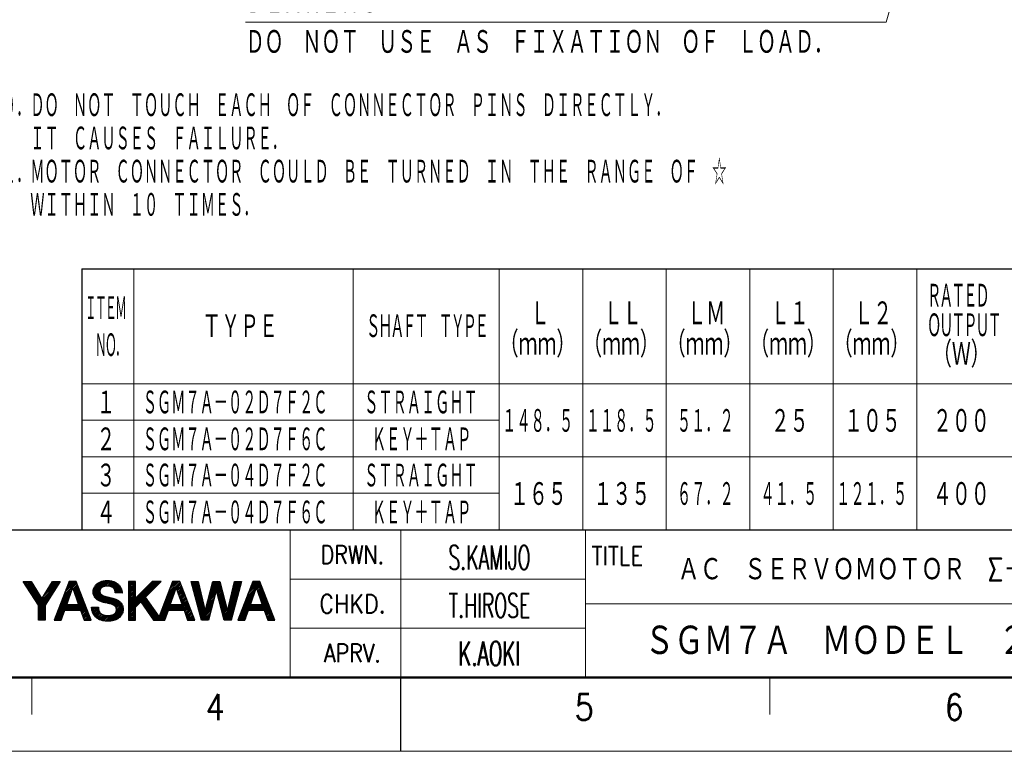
# Model space of a CAD drawing. Header units: millimetres. Extents: x 0 to 594, y 0 to 420.
# Tile 68 of 132: x 224 to 413, y 0 to 140. Entities that reach past the tile are written whole.
import ezdxf

# ---------------------------------------------------------------- set-up
doc = ezdxf.new("R2010")
doc.units = ezdxf.units.MM
doc.header["$LTSCALE"] = 0.257233
doc.layers.add('NoLayerName_001', color=7, linetype='Continuous')
doc.styles.get("Standard").update_dxf_attribs({"font": 'txt', "bigfont": 'extfont2'})
doc.dimstyles.get("Standard").update_dxf_attribs({"dimtxt": 2.5, "dimasz": 2.5, "dimexe": 1, "dimexo": 1, "dimtad": 1, "dimdec": 3, "dimzin": 0, "dimdsep": 46, "dimtxsty": 'Standard', "dimcen": 2.5, "dimadec": 3, "dimazin": 0, "dimtfac": 0.75, "dimtdec": 3, "dimtmove": 0, "dimatfit": 3, "dimfxl": 1, "dimarcsym": 0})

# ---------------------------------------------------------------- blocks, each defined once
blk = doc.blocks.new('DIM_0003')
at = {"color": 3, "linetype": 'Continuous', "lineweight": 13}
for points in [[(116.22, 49.37), (132.82, 41.43), (122.75, 6.36), (0, 6.36)], [(117.89, 47.94), (116.22, 49.37), (118.38, 48.97)]]:
    blk.add_lwpolyline(points, dxfattribs=at)
at = {"color": 3, "linetype": 'Continuous', "lineweight": 13, "width": 0.666667}
for s, height, p in [('ＢＥＡＲＩＮＧ', 4.95, (0, 7.78)), ('ＤＯ\u3000ＮＯＴ\u3000ＵＳＥ\u3000ＡＳ\u3000ＦＩＸＡＴＩＯＮ\u3000ＯＦ\u3000ＬＯＡＤ．', 4.9498, (0, 0))]:
    blk.add_text(s, height=height, dxfattribs=at).set_placement(p)
blk = doc.blocks.new('JZB_0004')
at = {"layer": 'NoLayerName_001', "color": 3, "lineweight": 13}
for s, insert, char_height, attachment_point in [('\\A1;\\W0.5714;S.KAMIJO', (84.82, 14.64), 3.27, 5), ("\\A1;\\W0.6383;JUN.06,'15", (237.32, 14.64), 4, 5), ('\\A1;\\W0.8333;ＡＣ\u3000ＳＥＲＶＯＭＯＴＯＲ\u3000Σ－７\u3000ＳＥＲＩＥＳ', (110.32, 13.01), 3.27, 4), ('\\A1;\\W0.5714;T.HIROSE', (84.82, 8.14), 3.27, 5), ('\\A1;\\W0.5410;900-180-729', (234.82, 4.89), 5.82, 5), ('\\A1;\\W0.8333;ＳＧＭ７Ａ\u3000ＭＯＤＥＬ\u3000２００，４００Ｗ', (145.82, 3.26), 4.36, 5), ('\\A1;\\W0.7500;1', (0.82, 1.64), 3.27, 5), ('\\A1;\\W0.6818;√2', (6.82, 1.64), 3.27, 5), ('\\A1;\\W0.6000;K.AOKI', (84.82, 1.64), 3.27, 5)]:
    blk.add_mtext(s, dxfattribs=dict(at, insert=insert, char_height=char_height, attachment_point=attachment_point))

msp = doc.modelspace()

# ---------------------------------------------------------------- linework, layer by layer
at = {"layer": 'NoLayerName_001', "color": 7, "linetype": 'Continuous', "lineweight": 25}
for p, q in [((235.8331, 92.4268), (235.8331, 42.4268)), ((235.8331, 92.4268), (579.8331, 92.4268)), ((35.3557, 42.4268), (579.8331, 42.4268)), ((224.638, 32.527), (226.1547, 32.527)), ((227.5509, 28.0202), (224.638, 32.527)), ((224.6863, 32.4523), (224.7611, 32.527)), ((224.8041, 32.2701), (225.0611, 32.527)), ((224.9219, 32.0878), (225.3611, 32.527)), ((225.0397, 31.9056), (225.6611, 32.527)), ((225.1574, 31.7234), (225.9611, 32.527)), ((225.2752, 31.5412), (226.195, 32.4609)), ((225.393, 31.3589), (226.3085, 32.2745)), ((225.5108, 31.1767), (226.422, 32.088)), ((226.1547, 32.527), (228.1784, 29.2034)), ((227.3952, 28.2611), (231.6596, 32.5255)), ((228.1784, 29.2034), (230.2116, 32.5263)), ((228.4005, 29.5664), (231.3597, 32.5257)), ((231.7234, 32.5254), (228.8502, 28.0244)), ((228.8735, 30.3394), (231.0599, 32.5258)), ((229.3464, 31.1123), (230.7601, 32.526)), ((229.8194, 31.8853), (230.4603, 32.5262)), ((230.2116, 32.5263), (231.7234, 32.5254)), ((233.4107, 32.5254), (230.5482, 25.1121)), ((232.2477, 29.5136), (234.9239, 32.1897)), ((232.4364, 30.0023), (234.8403, 32.4061)), ((232.6251, 30.491), (234.6596, 32.5255)), ((232.8138, 30.9797), (234.3596, 32.5255)), ((233.0025, 31.4684), (234.0596, 32.5255)), ((233.1912, 31.9571), (233.7596, 32.5255)), ((233.3799, 32.4458), (233.4596, 32.5254)), ((234.7941, 32.5255), (233.4107, 32.5254)), ((237.6581, 25.113), (234.7941, 32.5255)), ((238.0251, 30.4909), (240.2076, 32.6734)), ((238.0403, 30.8061), (239.8367, 32.6025)), ((238.0515, 30.2173), (240.5279, 32.6937)), ((238.1136, 29.9794), (240.8389, 32.7047)), ((238.1345, 31.2003), (239.4041, 32.4699)), ((239.957, 31.5228), (241.1186, 32.6844)), ((240.3431, 31.609), (241.3893, 32.6551)), ((240.6754, 31.6412), (241.6355, 32.6013)), ((240.967, 31.6328), (241.8676, 32.5334)), ((241.2202, 31.586), (242.0846, 32.4504)), ((241.4528, 31.5186), (242.2909, 32.3567)), ((241.6567, 31.4225), (242.4791, 32.2449)), ((241.8293, 31.2951), (242.6605, 32.1263)), ((246.124, 32.5256), (244.8237, 32.5256)), ((244.8237, 32.5256), (244.8237, 25.112)), ((244.8237, 32.4895), (244.8598, 32.5256)), ((244.8237, 32.1895), (245.1598, 32.5256)), ((244.8237, 31.8895), (245.4598, 32.5256)), ((244.8237, 31.5895), (245.7598, 32.5256)), ((244.8237, 31.2895), (246.0598, 32.5256)), ((244.8237, 27.9894), (249.3598, 32.5256)), ((244.8237, 27.6894), (249.6598, 32.5256)), ((244.8237, 27.3894), (249.9598, 32.5256)), ((244.8237, 27.0894), (250.2598, 32.5256)), ((244.8237, 26.7894), (250.5598, 32.5256)), ((244.8237, 26.4894), (250.8598, 32.5256)), ((244.8237, 30.9895), (246.124, 32.2898)), ((246.124, 29.3208), (246.124, 32.5256)), ((249.3082, 32.5256), (246.124, 29.3208)), ((248.0573, 29.5366), (251.0282, 32.5256)), ((251.0282, 32.5256), (249.3082, 32.5256)), ((253.2521, 32.5254), (250.6674, 25.832)), ((252.115, 29.5806), (254.7537, 32.2194)), ((252.3037, 30.0694), (254.6701, 32.4358)), ((252.4924, 30.5581), (254.4598, 32.5255)), ((252.6811, 31.0468), (254.1598, 32.5255)), ((252.8699, 31.5356), (253.8598, 32.5255)), ((253.0586, 32.0243), (253.5598, 32.5255)), ((253.2473, 32.513), (253.2597, 32.5254)), ((254.6354, 32.5255), (253.2521, 32.5254)), ((257.4994, 25.113), (254.6354, 32.5255)), ((256.7889, 32.5256), (258.1186, 32.5256)), ((258.7541, 25.1121), (256.7889, 32.5256)), ((256.8038, 32.4695), (256.8599, 32.5256)), ((256.8667, 32.2323), (257.1599, 32.5256)), ((256.9295, 31.9952), (257.4599, 32.5256)), ((256.9924, 31.758), (257.7599, 32.5256)), ((257.0552, 31.5209), (258.0599, 32.5256)), ((257.1181, 31.2838), (258.165, 32.3306)), ((257.181, 31.0466), (258.2226, 32.0883)), ((258.1186, 32.5256), (259.4667, 26.8577)), ((259.4884, 26.8577), (260.9669, 32.5256)), ((260.4047, 30.3703), (262.3452, 32.3108)), ((260.5105, 30.7762), (262.26, 32.5256)), ((260.6164, 31.182), (261.96, 32.5256)), ((260.7223, 31.5879), (261.66, 32.5256)), ((260.8282, 31.9938), (261.36, 32.5256)), ((260.934, 32.3997), (261.06, 32.5256)), ((260.9669, 32.5256), (262.2893, 32.5256)), ((262.2893, 32.5256), (263.7627, 26.8577)), ((263.7892, 26.8594), (265.1337, 32.5256)), ((266.4665, 32.5256), (264.49, 25.1121)), ((264.6277, 30.3933), (266.3598, 32.1254)), ((264.7211, 30.7867), (266.46, 32.5256)), ((264.8144, 31.18), (266.16, 32.5256)), ((264.9078, 31.5733), (265.86, 32.5256)), ((265.0011, 31.9667), (265.56, 32.5256)), ((265.0944, 32.36), (265.26, 32.5256)), ((265.1337, 32.5256), (266.4665, 32.5256)), ((268.6058, 32.5254), (265.7433, 25.1121)), ((267.5024, 29.6679), (270.0926, 32.2581)), ((267.6911, 30.1567), (270.009, 32.4745)), ((267.8798, 30.6454), (269.76, 32.5255)), ((268.0685, 31.1341), (269.4599, 32.5255)), ((268.2572, 31.6228), (269.1599, 32.5255)), ((268.4459, 32.1115), (268.8599, 32.5255)), ((269.9892, 32.5255), (268.6058, 32.5254)), ((272.8531, 25.113), (269.9892, 32.5255)), ((225.6285, 30.9945), (226.5356, 31.9015)), ((225.7463, 30.8123), (226.6491, 31.7151)), ((225.8641, 30.63), (226.7626, 31.5286)), ((225.9819, 30.4478), (226.8762, 31.3421)), ((226.0997, 30.2656), (226.9897, 31.1557)), ((226.2174, 30.0834), (227.1032, 30.9692)), ((226.3352, 29.9011), (227.2168, 30.7827)), ((226.453, 29.7189), (227.3303, 30.5962)), ((226.5708, 29.5367), (227.4439, 30.4098)), ((226.6885, 29.3545), (227.5574, 30.2233)), ((227.513, 28.0789), (231.3065, 31.8724)), ((227.5509, 27.8168), (230.777, 31.0429)), ((227.5509, 27.5168), (230.2475, 30.2134)), ((231.8703, 28.5361), (233.8194, 30.4853)), ((232.059, 29.0249), (233.9837, 30.9495)), ((232.9629, 28.064), (234.0891, 31.2476)), ((234.0891, 31.2476), (234.1159, 31.2476)), ((234.1159, 31.2476), (235.2375, 28.064)), ((234.1591, 31.125), (235.0075, 31.9733)), ((234.2373, 30.9032), (235.0911, 31.7569)), ((234.3154, 30.6813), (235.1747, 31.5406)), ((234.3936, 30.4595), (235.2583, 31.3242)), ((234.4718, 30.2376), (235.3419, 31.1078)), ((234.5499, 30.0158), (235.4255, 30.8914)), ((234.6281, 29.7939), (235.5091, 30.675)), ((234.7062, 29.5721), (235.5927, 30.4586)), ((234.7844, 29.3502), (235.6763, 30.2422)), ((238.19, 29.7559), (239.3611, 30.927)), ((238.2974, 29.5632), (239.3181, 30.5839)), ((238.4233, 29.3891), (239.3712, 30.337)), ((241.9808, 31.1466), (242.8211, 31.9869)), ((242.1069, 30.9727), (242.9769, 31.8427)), ((242.192, 30.7578), (243.1094, 31.6752)), ((242.2434, 30.5092), (243.2367, 31.5025)), ((242.364, 30.3298), (243.339, 31.3048)), ((242.6636, 30.3294), (243.4314, 31.0972)), ((242.9632, 30.329), (243.4993, 30.865)), ((243.2628, 30.3285), (243.5441, 30.6098)), ((243.5623, 30.3281), (243.5698, 30.3355)), ((244.8237, 30.6895), (246.124, 31.9898)), ((244.8237, 30.3895), (246.124, 31.6898)), ((244.8237, 30.0895), (246.124, 31.3898)), ((244.8237, 29.7895), (246.124, 31.0898)), ((244.8237, 29.4895), (246.124, 30.7898)), ((244.8237, 29.1895), (246.124, 30.4898)), ((244.8237, 28.8895), (246.124, 30.1897)), ((251.7375, 28.6032), (253.6834, 30.549)), ((251.9262, 29.0919), (253.8476, 31.0133)), ((252.8041, 28.064), (253.9305, 31.2476)), ((253.9305, 31.2476), (253.9573, 31.2476)), ((253.9573, 31.2476), (255.0789, 28.064)), ((253.9898, 31.1554), (254.8373, 32.003)), ((254.0679, 30.9336), (254.9209, 31.7866)), ((254.1461, 30.7118), (255.0045, 31.5702)), ((254.2242, 30.4899), (255.0881, 31.3538)), ((254.3024, 30.2681), (255.1717, 31.1374)), ((254.3806, 30.0462), (255.2554, 30.921)), ((254.4587, 29.8244), (255.339, 30.7046)), ((254.5369, 29.6025), (255.4226, 30.4882)), ((254.615, 29.3807), (255.5062, 30.2718)), ((257.2438, 30.8095), (258.2803, 31.8459)), ((257.3067, 30.5723), (258.3379, 31.6036)), ((257.3696, 30.3352), (258.3956, 31.3612)), ((257.4324, 30.0981), (258.4532, 31.1188)), ((257.4953, 29.8609), (258.5109, 30.8765)), ((257.5581, 29.6238), (258.5685, 30.6341)), ((257.621, 29.3866), (258.6261, 30.3918)), ((259.9812, 28.7468), (261.47, 30.2356)), ((260.0871, 29.1527), (261.5802, 30.6459)), ((261.6168, 30.782), (260.0936, 25.1121)), ((260.1929, 29.5585), (262.4689, 31.8346)), ((260.2988, 29.9644), (262.4071, 32.0727)), ((261.6385, 30.782), (261.6168, 30.782)), ((263.1434, 25.1121), (261.6385, 30.782)), ((261.6548, 30.7204), (262.5308, 31.5965)), ((261.7177, 30.4833), (262.5927, 31.3583)), ((261.7807, 30.2463), (262.6546, 31.1202)), ((261.8436, 30.0092), (262.7165, 30.8821)), ((261.9065, 29.7721), (262.7784, 30.644)), ((261.9695, 29.535), (262.8403, 30.4059)), ((264.2544, 28.82), (265.9236, 30.4892)), ((264.3477, 29.2133), (266.0327, 30.8982)), ((264.4411, 29.6066), (266.1417, 31.3073)), ((264.5344, 30), (266.2508, 31.7164)), ((267.125, 28.6905), (269.0664, 30.6319)), ((267.3137, 29.1792), (269.2306, 31.0962)), ((268.1579, 28.064), (269.2842, 31.2476)), ((269.2842, 31.2476), (269.3111, 31.2476)), ((269.3111, 31.2476), (270.4326, 28.064)), ((269.3296, 31.1951), (270.1762, 32.0417)), ((269.4077, 30.9733), (270.2598, 31.8253)), ((269.4859, 30.7514), (270.3434, 31.6089)), ((269.5641, 30.5296), (270.427, 31.3925)), ((269.6422, 30.3077), (270.5106, 31.1761)), ((269.7204, 30.0859), (270.5942, 30.9597)), ((269.7985, 29.864), (270.6778, 30.7433)), ((269.8767, 29.6422), (270.7614, 30.5269)), ((269.9548, 29.4203), (270.845, 30.3105)), ((226.8063, 29.1722), (227.6709, 30.0368)), ((226.9241, 28.99), (227.7845, 29.8504)), ((227.0419, 28.8078), (227.898, 29.6639)), ((227.1597, 28.6256), (228.0115, 29.4774)), ((227.2774, 28.4433), (228.1251, 29.291)), ((227.5509, 27.2168), (229.718, 29.3839)), ((227.5509, 26.9168), (229.1885, 28.5544)), ((231.1154, 26.5813), (233.1626, 28.6284)), ((231.3042, 27.07), (233.3268, 29.0926)), ((231.4929, 27.5587), (233.491, 29.5569)), ((231.6816, 28.0474), (233.6552, 30.0211)), ((234.2967, 27.0625), (236.178, 28.9438)), ((234.5967, 27.0625), (236.2616, 28.7274)), ((234.8625, 29.1284), (235.7599, 30.0258)), ((234.8967, 27.0625), (236.3452, 28.511)), ((234.9407, 28.9065), (235.8435, 29.8094)), ((235.0189, 28.6847), (235.9272, 29.593)), ((235.097, 28.4628), (236.0108, 29.3766)), ((235.1752, 28.241), (236.0944, 29.1602)), ((238.564, 29.2298), (239.4852, 30.151)), ((238.7301, 29.0959), (239.6399, 30.0057)), ((238.9012, 28.967), (239.8269, 29.8927)), ((239.0991, 28.8649), (240.0296, 29.7954)), ((239.2971, 28.7629), (240.249, 29.7148)), ((239.5193, 28.6851), (240.481, 29.6468)), ((239.7415, 28.6073), (240.7193, 29.5851)), ((239.9786, 28.5444), (240.9599, 29.5257)), ((240.2204, 28.4862), (241.2011, 29.4669)), ((240.4631, 28.4289), (241.4403, 29.4061)), ((240.712, 28.3778), (241.6775, 29.3432)), ((240.9548, 28.3206), (241.9147, 29.2804)), ((241.1951, 28.2609), (242.1401, 29.2059)), ((241.434, 28.1998), (242.3592, 29.125)), ((241.6521, 28.1179), (242.5705, 29.0363)), ((241.8695, 28.0352), (242.7659, 28.9317)), ((242.0565, 27.9223), (242.9532, 28.819)), ((242.2235, 27.7893), (243.1216, 28.6873)), ((242.3573, 27.623), (243.2762, 28.542)), ((242.4427, 27.4084), (243.4147, 28.3804)), ((244.8237, 28.5894), (246.124, 29.8897)), ((244.8237, 28.2894), (246.124, 29.5897)), ((246.124, 27.5914), (247.1738, 28.6476)), ((247.1738, 28.6476), (249.6108, 25.1121)), ((247.2179, 28.5836), (248.1042, 29.4699)), ((247.3403, 28.406), (248.2282, 29.294)), ((247.4627, 28.2285), (248.3522, 29.118)), ((247.5852, 28.0509), (248.4762, 28.942)), ((247.7076, 27.8733), (248.6002, 28.766)), ((247.83, 27.6957), (248.7242, 28.59)), ((247.9524, 27.5181), (248.8483, 28.414)), ((250.6674, 25.832), (248.0573, 29.5366)), ((250.9826, 26.6483), (253.0263, 28.692)), ((251.1713, 27.137), (253.1906, 29.1562)), ((251.3601, 27.6257), (253.3548, 29.6205)), ((251.5488, 28.1145), (253.5191, 30.0848)), ((254.0969, 27.0625), (256.0078, 28.9735)), ((254.3969, 27.0625), (256.0914, 28.7571)), ((254.6932, 29.1589), (255.5898, 30.0554)), ((254.6969, 27.0625), (256.1751, 28.5407)), ((254.7714, 28.937), (255.6734, 29.839)), ((254.8495, 28.7152), (255.757, 29.6227)), ((254.9277, 28.4933), (255.8406, 29.4063)), ((254.9969, 27.0625), (256.2587, 28.3243)), ((255.0059, 28.2715), (255.9242, 29.1899)), ((257.6839, 29.1495), (258.6838, 30.1494)), ((257.7467, 28.9124), (258.7414, 29.9071)), ((257.8096, 28.6752), (258.7991, 29.6647)), ((257.8725, 28.4381), (258.8567, 29.4223)), ((257.9353, 28.2009), (258.9144, 29.18)), ((257.9982, 27.9638), (258.972, 28.9376)), ((258.0611, 27.7267), (259.0297, 28.6953)), ((258.1239, 27.4895), (259.0873, 28.4529)), ((259.5577, 27.1233), (261.0293, 28.5948)), ((259.6636, 27.5292), (261.1395, 29.005)), ((259.7694, 27.935), (261.2497, 29.4152)), ((259.8753, 28.3409), (261.3598, 29.8254)), ((262.0324, 29.298), (262.9022, 30.1678)), ((262.0953, 29.0609), (262.9641, 29.9297)), ((262.1582, 28.8238), (263.026, 29.6916)), ((262.2212, 28.5867), (263.0879, 29.4535)), ((262.2841, 28.3497), (263.1498, 29.2154)), ((262.347, 28.1126), (263.2117, 28.9773)), ((262.4099, 27.8755), (263.2736, 28.7392)), ((262.4729, 27.6384), (263.3355, 28.5011)), ((262.9133, 25.9789), (265.3783, 28.4438)), ((263.8811, 27.2466), (265.4874, 28.8529)), ((263.9744, 27.6399), (265.5964, 29.262)), ((264.0677, 28.0333), (265.7055, 29.671)), ((264.1611, 28.4266), (265.8145, 30.0801)), ((266.1815, 26.247), (268.2452, 28.3107)), ((266.3702, 26.7357), (268.4095, 28.775)), ((266.5589, 27.2244), (268.5737, 29.2392)), ((266.7476, 27.7131), (268.7379, 29.7035)), ((266.9363, 28.2018), (268.9022, 30.1677)), ((269.697, 27.0625), (271.4303, 28.7957)), ((269.997, 27.0625), (271.5139, 28.5794)), ((270.033, 29.1985), (270.9286, 30.0941)), ((270.1111, 28.9766), (271.0122, 29.8777)), ((270.1893, 28.7548), (271.0958, 29.6613)), ((270.2674, 28.5329), (271.1794, 29.4449)), ((270.297, 27.0625), (271.5975, 28.363)), ((270.3456, 28.3111), (271.263, 29.2285)), ((270.4237, 28.0892), (271.3467, 29.0121)), ((227.5509, 25.112), (227.5509, 28.0202)), ((227.5509, 26.6168), (228.8502, 27.9161)), ((227.5509, 26.3168), (228.8502, 27.6161)), ((227.5509, 26.0168), (228.8502, 27.3161)), ((227.5509, 25.7168), (228.8502, 27.0161)), ((227.5509, 25.4168), (228.8502, 26.7161)), ((227.5509, 25.1168), (228.8502, 26.4161)), ((228.8502, 28.0244), (228.8502, 25.112)), ((230.5493, 25.1152), (233.4982, 28.064)), ((230.738, 25.6039), (233.1982, 28.064)), ((230.8463, 25.1121), (232.5056, 26.7714)), ((230.9267, 26.0926), (232.9983, 28.1642)), ((231.9187, 25.1121), (232.6086, 27.0625)), ((232.6086, 27.0625), (235.5904, 27.0625)), ((232.7967, 27.0625), (233.7982, 28.064)), ((235.2375, 28.064), (232.9629, 28.064)), ((233.0967, 27.0625), (234.0982, 28.064)), ((233.3967, 27.0625), (234.3982, 28.064)), ((233.6967, 27.0625), (234.6982, 28.064)), ((233.9967, 27.0625), (234.9982, 28.064)), ((235.1967, 27.0625), (236.4288, 28.2946)), ((235.4967, 27.0625), (236.5124, 28.0782)), ((235.5904, 27.0625), (236.2771, 25.113)), ((235.6441, 26.9099), (236.596, 27.8618)), ((235.7223, 26.6881), (236.6796, 27.6454)), ((235.8004, 26.4662), (236.7632, 27.429)), ((235.8786, 26.2444), (236.8468, 27.2127)), ((235.9567, 26.0225), (236.9305, 26.9963)), ((236.0349, 25.8007), (237.0141, 26.7799)), ((236.113, 25.5788), (237.0977, 26.5635)), ((237.7327, 27.4985), (237.8201, 27.5859)), ((237.7614, 27.2272), (238.1201, 27.5859)), ((237.7998, 26.9656), (238.4201, 27.5859)), ((237.8701, 26.7359), (238.7201, 27.5859)), ((237.9443, 26.5101), (239.0201, 27.5859)), ((238.0492, 26.315), (239.057, 27.3228)), ((238.1547, 26.1205), (239.103, 27.0688)), ((238.2884, 25.9542), (239.1848, 26.8505)), ((238.4222, 25.788), (239.3001, 26.6659)), ((238.5827, 25.6485), (239.4352, 26.501)), ((240.8693, 24.935), (243.6978, 27.7636)), ((241.1948, 24.9605), (243.7455, 27.5112)), ((241.5327, 24.9985), (243.7694, 27.2352)), ((241.9126, 25.0783), (243.757, 26.9227)), ((242.3629, 25.2287), (243.6671, 26.5328)), ((242.4025, 26.7682), (243.6305, 27.9962)), ((242.4664, 27.1321), (243.5285, 28.1943)), ((244.8237, 26.1894), (246.124, 27.4897)), ((244.8237, 25.8894), (246.124, 27.1897)), ((244.8237, 25.5894), (246.124, 26.8897)), ((244.8237, 25.2894), (246.124, 26.5897)), ((246.124, 25.112), (246.124, 27.5914)), ((248.0748, 27.3405), (248.9723, 28.238)), ((248.1972, 27.1629), (249.0963, 28.062)), ((248.3196, 26.9853), (249.2203, 27.886)), ((248.442, 26.8077), (249.3443, 27.71)), ((248.5644, 26.6301), (249.4683, 27.534)), ((248.6869, 26.4525), (249.5923, 27.358)), ((248.8093, 26.2749), (249.7163, 27.182)), ((248.9317, 26.0974), (249.8403, 27.006)), ((249.0541, 25.9198), (249.9643, 26.83)), ((249.1765, 25.7422), (250.0883, 26.654)), ((249.2989, 25.5646), (250.2123, 26.478)), ((250.0465, 25.1121), (252.9984, 28.064)), ((250.3465, 25.1121), (253.2984, 28.064)), ((250.6465, 25.1121), (252.3696, 26.8352)), ((250.7939, 26.1596), (252.862, 28.2277)), ((251.76, 25.1121), (252.45, 27.0625)), ((252.45, 27.0625), (255.4317, 27.0625)), ((252.5969, 27.0625), (253.5984, 28.064)), ((255.0789, 28.064), (252.8041, 28.064)), ((252.8969, 27.0625), (253.8984, 28.064)), ((253.1969, 27.0625), (254.1984, 28.064)), ((253.4969, 27.0625), (254.4984, 28.064)), ((253.7969, 27.0625), (254.7984, 28.064)), ((255.2969, 27.0625), (256.3423, 28.1079)), ((255.4317, 27.0625), (256.1185, 25.113)), ((255.4748, 26.9404), (256.4259, 27.8915)), ((255.5529, 26.7185), (256.5095, 27.6751)), ((255.6311, 26.4967), (256.5931, 27.4587)), ((255.7092, 26.2748), (256.6767, 27.2423)), ((255.7874, 26.053), (256.7603, 27.0259)), ((255.8655, 25.8311), (256.8439, 26.8095)), ((255.9437, 25.6093), (256.9275, 26.5931)), ((258.1868, 27.2524), (259.1449, 28.2105)), ((258.2496, 27.0152), (259.2026, 27.9682)), ((258.3125, 26.7781), (259.2602, 27.7258)), ((258.3754, 26.541), (259.3179, 27.4835)), ((258.4382, 26.3038), (259.3755, 27.2411)), ((258.5011, 26.0667), (259.4332, 26.9988)), ((258.564, 25.8295), (260.9191, 28.1846)), ((258.6268, 25.5924), (260.8089, 27.7744)), ((258.6897, 25.3553), (260.6987, 27.3642)), ((258.7525, 25.1181), (260.5885, 26.954)), ((259.0466, 25.1121), (260.4783, 26.5438)), ((259.4667, 26.8577), (259.4884, 26.8577)), ((262.5358, 27.4013), (263.3974, 28.263)), ((262.5987, 27.1643), (263.4593, 28.0249)), ((262.6616, 26.9272), (263.5212, 27.7868)), ((262.7246, 26.6901), (263.5831, 27.5487)), ((262.7875, 26.453), (263.645, 27.3106)), ((262.8504, 26.216), (263.7069, 27.0725)), ((262.9763, 25.7418), (265.2692, 28.0348)), ((263.0392, 25.5047), (265.1602, 27.6257)), ((263.1021, 25.2677), (265.0511, 27.2167)), ((263.2466, 25.1121), (264.9421, 26.8076)), ((263.7627, 26.8577), (263.7892, 26.8594)), ((265.804, 25.2696), (268.5985, 28.064)), ((265.9466, 25.1121), (267.7526, 26.9181)), ((265.9928, 25.7583), (268.2985, 28.064)), ((266.2466, 25.1121), (267.5883, 26.4538)), ((267.1136, 25.1121), (267.8037, 27.0625)), ((267.8037, 27.0625), (270.7854, 27.0625)), ((267.897, 27.0625), (268.8985, 28.064)), ((270.4326, 28.064), (268.1579, 28.064)), ((268.197, 27.0625), (269.1985, 28.064)), ((268.497, 27.0625), (269.4985, 28.064)), ((268.797, 27.0625), (269.7985, 28.064)), ((269.097, 27.0625), (270.0986, 28.064)), ((269.397, 27.0625), (270.3986, 28.064)), ((270.597, 27.0625), (271.6811, 28.1466)), ((270.7854, 27.0625), (271.4723, 25.113)), ((270.8145, 26.98), (271.7647, 27.9302)), ((270.8927, 26.7581), (271.8483, 27.7138)), ((270.9708, 26.5363), (271.9319, 27.4974)), ((271.049, 26.3145), (272.0155, 27.281)), ((271.1272, 26.0926), (272.0991, 27.0646)), ((271.2053, 25.8708), (272.1827, 26.8482)), ((271.2835, 25.6489), (272.2663, 26.6318)), ((228.8502, 25.112), (227.5509, 25.112)), ((227.8461, 25.112), (228.8502, 26.1161)), ((228.1461, 25.112), (228.8502, 25.8161)), ((228.4461, 25.112), (228.8502, 25.5161)), ((228.7461, 25.112), (228.8502, 25.2161)), ((230.5482, 25.1121), (231.9187, 25.1121)), ((231.1463, 25.1121), (232.3414, 26.3073)), ((231.4463, 25.1121), (232.1772, 25.8431)), ((231.7463, 25.1121), (232.013, 25.3789)), ((236.1912, 25.357), (237.1813, 26.3471)), ((236.2693, 25.1351), (237.2649, 26.1307)), ((236.2771, 25.113), (237.6581, 25.113)), ((236.5472, 25.113), (237.3485, 25.9143)), ((236.8472, 25.113), (237.4321, 25.6979)), ((237.1472, 25.113), (237.5157, 25.4815)), ((237.4472, 25.113), (237.5993, 25.2651)), ((238.744, 25.5097), (239.5879, 26.3537)), ((238.9299, 25.3957), (239.776, 26.2418)), ((239.1188, 25.2846), (239.9797, 26.1455)), ((239.3302, 25.1959), (240.2052, 26.071)), ((239.5478, 25.1136), (240.4634, 26.0292)), ((239.785, 25.0507), (240.7357, 26.0014)), ((240.0333, 24.9991), (241.0529, 26.0186)), ((240.2976, 24.9633), (241.3845, 26.0502)), ((240.5795, 24.9453), (241.7965, 26.1623)), ((243.1359, 25.7016), (243.2466, 25.8123)), ((244.8237, 25.112), (246.124, 25.112)), ((244.9463, 25.112), (246.124, 26.2897)), ((245.2463, 25.112), (246.124, 25.9897)), ((245.5463, 25.112), (246.124, 25.6897)), ((245.8463, 25.112), (246.124, 25.3897)), ((249.4213, 25.387), (250.3363, 26.302)), ((249.5437, 25.2094), (250.4603, 26.126)), ((249.6108, 25.1121), (251.76, 25.1121)), ((249.7465, 25.1121), (250.5843, 25.95)), ((250.9465, 25.1121), (252.2053, 26.371)), ((251.2465, 25.1121), (252.0411, 25.9067)), ((251.5465, 25.1121), (251.8768, 25.4425)), ((256.0218, 25.3874), (257.0111, 26.3768)), ((256.1, 25.1656), (257.0948, 26.1604)), ((256.1185, 25.113), (257.4994, 25.113)), ((256.3474, 25.113), (257.1784, 25.944)), ((256.6474, 25.113), (257.262, 25.7276)), ((256.9474, 25.113), (257.3456, 25.5112)), ((257.2474, 25.113), (257.4292, 25.2948)), ((260.0936, 25.1121), (258.7541, 25.1121)), ((259.3466, 25.1121), (260.3681, 26.1336)), ((259.6466, 25.1121), (260.2579, 25.7234)), ((259.9466, 25.1121), (260.1477, 25.3132)), ((264.49, 25.1121), (263.1434, 25.1121)), ((263.5466, 25.1121), (264.833, 26.3985)), ((263.8466, 25.1121), (264.7239, 25.9895)), ((264.1466, 25.1121), (264.6149, 25.5804)), ((264.4466, 25.1121), (264.5058, 25.1713)), ((265.7433, 25.1121), (267.1136, 25.1121)), ((266.5466, 25.1121), (267.4241, 25.9896)), ((266.8466, 25.1121), (267.2598, 25.5253)), ((271.3617, 25.4271), (272.3499, 26.4154)), ((271.4398, 25.2053), (272.4335, 26.199)), ((271.4723, 25.113), (272.8531, 25.113)), ((271.6476, 25.113), (272.5171, 25.9826)), ((271.9476, 25.113), (272.6007, 25.7662)), ((272.2476, 25.113), (272.6843, 25.5498)), ((272.5476, 25.113), (272.768, 25.3334)), ((272.8476, 25.113), (272.8516, 25.117)), ((296.9877, 0), (296.9877, 14.1423))]:
    msp.add_line(p, q, dxfattribs=at)
at = {"layer": 'NoLayerName_001', "color": 2, "linetype": 'Continuous', "lineweight": 13}
for p, q in [((245.8331, 92.4268), (245.8331, 56.4268)), ((287.8331, 92.4268), (287.8331, 42.4268)), ((315.8331, 92.4268), (315.8331, 42.4268)), ((331.8331, 92.4268), (331.8331, 42.4268)), ((347.8331, 92.4268), (347.8331, 42.4268)), ((363.8331, 92.4268), (363.8331, 42.4268)), ((379.8331, 92.4268), (379.8331, 42.4268)), ((395.8331, 92.4268), (395.8331, 42.4268)), ((245.8331, 75.4268), (245.8331, 42.4268)), ((235.8331, 70.4268), (579.8331, 70.4268)), ((235.8331, 63.4268), (315.8331, 63.4268)), ((235.8331, 56.4268), (431.8331, 56.4268)), ((235.8331, 49.4268), (315.8331, 49.4268)), ((275.7743, 42.4268), (275.7743, 14.1423)), ((296.9877, 14.1423), (296.9877, 42.4268)), ((332.3434, 14.1423), (332.3434, 42.4268)), ((332.3434, 32.9986), (275.7743, 32.9986)), ((469.5234, 28.2845), (332.3434, 28.2845)), ((332.3434, 23.5734), (275.7743, 23.5734)), ((226.2763, 14.1423), (226.2763, 7.0711)), ((367.6991, 14.1423), (367.6991, 7.0711))]:
    msp.add_line(p, q, dxfattribs=at)
at = {"layer": 'NoLayerName_001', "color": 7, "linetype": 'Continuous', "lineweight": 50}
msp.add_line((579.8331, 14.1423), (35.3557, 14.1423), dxfattribs=at)
at = {"layer": 'NoLayerName_001', "color": 7, "linetype": 'Continuous', "lineweight": 13}
msp.add_line((593.9754, 0), (0, 0), dxfattribs=at)
at = {"layer": 'NoLayerName_001', "color": 7, "linetype": 'Continuous', "lineweight": 25}
for points in [[(238.0207, 30.5894), (238.0233, 30.6765), (238.0339, 30.7906), (238.0526, 30.9093), (238.0793, 31.0296), (238.1136, 31.1495), (238.1553, 31.2677), (238.204, 31.3831), (238.2594, 31.4951), (238.3213, 31.6032), (238.3896, 31.7071), (238.4642, 31.8065), (238.5449, 31.9015), (238.6317, 31.9917), (238.7248, 32.0773), (238.824, 32.158), (238.9297, 32.2339), (239.0418, 32.3048), (239.1607, 32.3706), (239.2864, 32.4313), (239.4193, 32.4865), (239.5596, 32.5363), (239.7077, 32.5803), (239.8637, 32.6184), (240.028, 32.6502), (240.201, 32.6756), (240.3829, 32.6941), (240.5742, 32.7055), (240.7752, 32.7094), (240.9497, 32.7055), (241.1206, 32.6939), (241.2875, 32.6747), (241.4502, 32.6482), (241.5311, 32.632), (241.6869, 32.5947), (241.8378, 32.5506), (241.9836, 32.4999), (242.1241, 32.4427), (242.259, 32.3795), (242.3881, 32.3103), (242.5113, 32.2355), (242.6283, 32.1554), (242.739, 32.07), (242.8432, 31.9799), (242.9409, 31.8851), (243.0319, 31.7859), (243.1161, 31.6826), (243.1934, 31.5753), (243.2638, 31.4644), (243.3271, 31.35), (243.3832, 31.2322), (243.4322, 31.1113), (243.474, 30.9874), (243.5083, 30.8607), (243.5353, 30.7313), (243.5547, 30.5993), (243.5664, 30.4649), (243.5705, 30.3281), (242.2638, 30.33), (242.2601, 30.441), (242.2488, 30.5474), (242.2404, 30.5988), (242.2302, 30.649), (242.2045, 30.7459), (242.1721, 30.8383), (242.133, 30.9261), (242.0874, 31.0095), (242.0353, 31.0885), (241.9767, 31.163), (241.9118, 31.233), (241.8405, 31.2983), (241.7628, 31.3589), (241.6787, 31.4145), (241.5882, 31.4649), (241.4916, 31.5097), (241.3888, 31.5486), (241.2801, 31.5814), (241.1659, 31.6076), (241.0463, 31.6268), (240.922, 31.6389), (240.7934, 31.6434), (240.7829, 31.6434), (240.6204, 31.6404), (240.4586, 31.6304), (240.3132, 31.6142), (240.1826, 31.5924), (240.0654, 31.5653), (239.9602, 31.5335), (239.8659, 31.4973), (239.7813, 31.4569), (239.7056, 31.4124), (239.6379, 31.3638), (239.5774, 31.311), (239.5498, 31.283), (239.5237, 31.2538), (239.4766, 31.1921), (239.4357, 31.1255), (239.4007, 31.0537), (239.3716, 30.976), (239.3484, 30.8915), (239.3314, 30.7996), (239.3208, 30.6993), (239.3171, 30.5894), (239.321, 30.5157), (239.3324, 30.4451), (239.3511, 30.3774), (239.3772, 30.3121), (239.4107, 30.2488), (239.4521, 30.1873), (239.5018, 30.1272), (239.5604, 30.0686), (239.6286, 30.0112), (239.7071, 29.9552), (239.7969, 29.9005), (239.8988, 29.8474), (240.0137, 29.796), (240.1427, 29.7464), (240.2869, 29.6986), (240.4483, 29.6525), (240.6326, 29.606), (240.633, 29.6059), (240.7752, 29.5707), (241.0069, 29.5122), (241.1903, 29.4685), (241.5168, 29.3902), (241.7673, 29.3253), (241.9812, 29.2635), (242.1707, 29.202), (242.3415, 29.1394), (242.4968, 29.0749), (242.6388, 29.0083), (242.769, 28.9392), (242.8886, 28.8675), (242.9986, 28.793), (243.0996, 28.7156), (243.1924, 28.6351), (243.2775, 28.5514), (243.3553, 28.4642), (243.426, 28.3733), (243.4901, 28.2785), (243.5477, 28.1795), (243.5989, 28.0759), (243.6438, 27.9673), (243.6823, 27.8535), (243.7143, 27.734), (243.7396, 27.6082), (243.7581, 27.476), (243.7695, 27.3369), (243.7733, 27.1905), (243.7694, 27.0507), (243.7646, 26.9827), (243.7579, 26.9161), (243.7391, 26.7867), (243.7132, 26.6621), (243.6803, 26.5421), (243.6405, 26.4266), (243.594, 26.3152), (243.5407, 26.2079), (243.4807, 26.1043), (243.4137, 26.0045), (243.3399, 25.9084), (243.259, 25.8157), (243.1708, 25.7267), (243.0752, 25.6412), (242.972, 25.5594), (242.861, 25.4814), (242.7421, 25.4073), (242.615, 25.3373), (242.4798, 25.2717), (242.3364, 25.2108), (242.1848, 25.1549), (242.0253, 25.1044), (241.8582, 25.0596), (241.6841, 25.021), (241.5036, 24.9889), (241.3178, 24.9637), (241.1281, 24.9458), (240.936, 24.9355), (240.7752, 24.9328), (240.577, 24.9366), (240.3864, 24.9481), (240.2032, 24.9668), (240.0273, 24.9926), (239.8584, 25.0251), (239.6964, 25.0643), (239.5413, 25.1097), (239.3929, 25.1613), (239.251, 25.2188), (239.1157, 25.2821), (238.9866, 25.3509), (238.8638, 25.4253), (238.7471, 25.5051), (238.6365, 25.5901), (238.532, 25.6803), (238.4335, 25.7755), (238.341, 25.8758), (238.2546, 25.9811), (238.1743, 26.0911), (238.1002, 26.206), (238.0324, 26.3255)], [(238.0324, 26.3255), (237.971, 26.4495), (237.9162, 26.578), (237.8681, 26.7106), (237.8268, 26.8472), (237.7927, 26.9875), (237.7657, 27.1313), (237.7462, 27.2781), (237.7343, 27.4275), (237.73, 27.5791), (237.73, 27.5859), (239.0312, 27.5859), (239.0351, 27.457), (239.0464, 27.3342), (239.0649, 27.2174), (239.0903, 27.1063), (239.1056, 27.0528), (239.1224, 27.0007), (239.161, 26.9006), (239.2058, 26.8058), (239.2569, 26.7161), (239.314, 26.6314), (239.3773, 26.5515), (239.4467, 26.4765), (239.5223, 26.4064), (239.6041, 26.3411), (239.6922, 26.2809), (239.7867, 26.2257), (239.8876, 26.1759), (239.9949, 26.1317), (240.1087, 26.0933), (240.2288, 26.0612), (240.3551, 26.0355), (240.4873, 26.0166), (240.6251, 26.0049), (240.7681, 26.0007), (240.7752, 26.0007), (240.9661, 26.0044), (241.1401, 26.0153), (241.2986, 26.0326), (241.4427, 26.0558), (241.5735, 26.0844), (241.692, 26.118), (241.7993, 26.1562), (241.8962, 26.1987), (241.9836, 26.2453), (242.024, 26.2702), (242.0623, 26.296), (242.1327, 26.3504), (242.1954, 26.4086), (242.2509, 26.4706), (242.2999, 26.5368), (242.3425, 26.6074), (242.379, 26.6828), (242.4095, 26.7635), (242.4341, 26.8502), (242.4525, 26.9437), (242.4647, 27.0448), (242.4703, 27.1548), (242.4707, 27.1905), (242.467, 27.2829), (242.4564, 27.3676), (242.439, 27.4462), (242.4151, 27.5196), (242.3843, 27.5889), (242.3663, 27.6223), (242.3465, 27.6549), (242.3012, 27.7177), (242.248, 27.778), (242.1858, 27.8364), (242.1135, 27.8933), (242.0297, 27.9491), (241.9327, 28.0041), (241.8203, 28.0586), (241.6899, 28.1129), (241.5385, 28.1673), (241.3622, 28.2221), (241.156, 28.2779), (240.9135, 28.3352), (240.7845, 28.3629), (240.5335, 28.4144), (240.2514, 28.474), (240.0192, 28.5285), (239.8147, 28.5829), (239.6303, 28.639), (239.4621, 28.6973), (239.3078, 28.7583), (239.1659, 28.822), (239.0351, 28.8887), (238.9146, 28.9584), (238.8035, 29.0311), (238.7013, 29.1068), (238.6073, 29.1857), (238.5212, 29.2678), (238.4424, 29.3533), (238.3708, 29.4424), (238.306, 29.5352), (238.2478, 29.6321), (238.1961, 29.7332), (238.1509, 29.8389), (238.1122, 29.9495), (238.08, 30.0654), (238.0545, 30.1869), (238.0359, 30.3146), (238.0245, 30.4487), (238.0207, 30.5894)]]:
    msp.add_lwpolyline(points, dxfattribs=at)

# ---------------------------------------------------------------- block references
at = {"layer": 'NoLayerName_001', "color": 3, "linetype": 'Continuous', "lineweight": 13}
msp.add_blockref('DIM_0003', (267.2393, 133.351), dxfattribs=at)
at = {"layer": 'NoLayerName_001', "xscale": 1.414227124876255, "yscale": 1.414227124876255, "zscale": 1.414227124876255}
msp.add_blockref('JZB_0004', (194.0072, 16.4262), dxfattribs=at)

# ---------------------------------------------------------------- texts
at = {"layer": 'NoLayerName_001', "color": 3, "lineweight": 13, "char_height": 4.949795, "attachment_point": 7}
for s, insert, line_spacing_factor in [('\\A1;\\W0.5000;\\LＮＯＴＥＳ\\l\\P\u3000１．ＡＬＬ\u3000ＤＩＭＥＮＳＩＯＮＳ\u3000ＡＲＥ\u3000ＩＮ\u3000ＭＩＬＬＩＭＥＴＥＲＳ．\\P\u3000２．ＭＯＴＯＲ\u3000ＳＰＥＣＩＦＩＣＡＴＩＯＮＳ\u3000\u3000：９００－１７２－６０４\\P\u3000３．ＥＮＣＯＤＥＲ\u3000ＳＰＥＣＩＦＩＣＡＴＩＯＮＳ：９００－１７２－５０１（２４ＢＩＴ\u3000ＡＢＳＯＬＵＴＥ）\\P\u3000４．ＨＯＬＤＩＮＧ\u3000ＢＲＡＫＥ\u3000ＣＡＮＮＮＯＴ\u3000ＢＥ\u3000ＵＳＥＤ\u3000ＴＯ\u3000ＳＴＯＰ\u3000ＭＯＴＯＲ．\\P\u3000５．ＶＩＢＲＡＴＩＯＮ：１５μｍ\u3000ＯＲ\u3000ＢＥＬＯＷ\u3000ＡＴ\u3000ＲＡＴＥＤ\u3000ＳＰＥＥＤ．\\P\u3000６．ＭＯＴＯＲ\u3000ＣＡＢＬＥ\u3000ＡＮＤ\u3000ＥＮＣＯＤＥＲ\u3000ＣＡＢＬＥ\u3000ＡＲＥ\u3000ＯＰＴＩＯＮＡＬ．\\P\u3000７．ＲＥＡＤ\u3000ＡＮＤ\u3000ＵＮＤＥＲＳＴＡＮＤ\u3000ＤＯＣＵＭＥＮＴ\u3000ＰＡＣＫＥＤ\u3000ＷＩＴＨ\u3000ＭＯＴＯＲ\\P\u3000\u3000\u3000（ＳＡＦＥＴＹ\u3000ＰＲＥＣＡＵＴＩＯＮＳ），ＡＮＤ\u3000ＢＥ\u3000ＣＡＲＥＦＵＬ\u3000ＵＳＩＮＧ\u3000ＭＯＴＯＲ．\\P\u3000８．ＤＥＧＲＥＥＳ\u3000ＯＦ\u3000ＰＲＯＴＥＣＴＩＯＮ：ＩＰ６７\u3000ＥＸＣＥＰＴ\u3000ＦＯＲ\u3000ＳＨＡＦＴ\u3000ＯＰＥＮＩＮＧ．\\P\u3000\u3000\u3000ＭＵＳＴ\u3000ＵＳＥ\u3000ＳＰＥＣＩＦＩＥＤ\u3000ＣＯＮＮＥＣＴＯＲＳ\u3000ＦＯＲ\u3000ＭＯＴＯＲ．\\P\u3000９．ＡＴ\u3000ＴＨＥ\u3000ＴＩＭＥ\u3000ＯＦ\u3000ＤＥＬＩＶＥＲＹ\u3000ＯＦ\u3000ＭＯＴＯＲ，\u3000ＥＡＣＨ\u3000ＯＦ\u3000ＣＯＮＮＥＣＴＯＲＳ\\P\u3000\u3000\u3000ＡＲＥ\u3000ＡＴＴＡＣＨＥＤ\u3000ＰＲＯＴＥＣＴＩＶＥ\u3000ＰＡＲＴＳ．\u3000ＰＬＥＡＳＥ\u3000ＲＥＭＯＶＥ\u3000ＴＨＥＭ\\P\u3000\u3000\u3000ＢＥＦＯＲＥ\u3000ＡＴＴＡＣＨＩＮＧ\u3000ＣＡＢＬＥＳ．', (41.8632, 44.8505), 0.771429), ('\\A1;\\W0.5000;１０．ＤＯ\u3000ＮＯＴ\u3000ＴＯＵＣＨ\u3000ＥＡＣＨ\u3000ＯＦ\u3000ＣＯＮＮＥＣＴＯＲ\u3000ＰＩＮＳ\u3000ＤＩＲＥＣＴＬＹ．\\P\u3000\u3000\u3000ＩＴ\u3000ＣＡＵＳＥＳ\u3000ＦＡＩＬＵＲＥ．\\P１１．ＭＯＴＯＲ\u3000ＣＯＮＮＥＣＴＯＲ\u3000ＣＯＵＬＤ\u3000ＢＥ\u3000ＴＵＲＮＥＤ\u3000ＩＮ\u3000ＴＨＥ\u3000ＲＡＮＧＥ\u3000ＯＦ\u3000☆\\P\u3000\u3000\u3000ＷＩＴＨＩＮ\u3000１０\u3000ＴＩＭＥＳ．', (217.8147, 102.1267), 0.771429), ('\\A1;\\W0.5000;\\T0.7500;ＲＡＴＥＤ\\PＯＵＴＰＵＴ', (397.8288, 79.0632), 0.685714), ('\\A1;\\W0.4167;\\T0.8000;ＩＴＥＭ\\P\u3000ＮＯ．', (236.4378, 75.2491), 0.857143)]:
    msp.add_mtext(s, dxfattribs=dict(at, insert=insert, line_spacing_factor=line_spacing_factor))
for s, insert in [('\\A1;\\W0.6667;Ｌ', (321.8532, 81.3558)), ('\\A1;\\W0.6667;ＬＬ', (335.8733, 81.3558)), ('\\A1;\\W0.6667;ＬＭ', (351.8733, 81.3558)), ('\\A1;\\W0.6667;Ｌ１', (367.8733, 81.3558)), ('\\A1;\\W0.6667;Ｌ２', (383.8733, 81.3558)), ('\\A1;\\W0.6667;ＴＹＰＥ', (258.9134, 78.8809)), ('\\A1;\\W0.5000;\\T0.7500;ＳＨＡＦＴ\u3000ＴＹＰＥ', (290.3248, 78.8809)), ('\\A1;\\W0.6667;（ｍｍ）', (315.9134, 75.4061)), ('\\A1;\\W0.6667;（ｍｍ）', (331.9134, 75.4061)), ('\\A1;\\W0.6667;（ｍｍ）', (347.9134, 75.4061)), ('\\A1;\\W0.6667;（ｍｍ）', (363.9134, 75.4061)), ('\\A1;\\W0.6667;（ｍｍ）', (379.9134, 75.4061)), ('\\A1;\\W0.6667;（Ｗ）', (398.9425, 73.4784)), ('\\A1;\\W0.6667;１', (238.6652, 64.2739)), ('\\A1;\\W0.5000;ＳＧＭ７Ａ－０２Ｄ７Ｆ２Ｃ', (247.5338, 64.2739)), ('\\A1;\\W0.5000;ＳＴＲＡＩＧＨＴ', (289.9536, 64.2739)), ('\\A1;\\W0.5000;１４８．５', (316.4084, 60.7389)), ('\\A1;\\W0.5000;１１８．５', (332.4084, 60.7389)), ('\\A1;\\W0.5000;５１．２', (349.8934, 60.7389)), ('\\A1;\\W0.6667;２５', (367.8733, 60.7389)), ('\\A1;\\W0.6667;１０５', (381.8934, 60.7389)), ('\\A1;\\W0.6667;２００', (398.9425, 60.7389)), ('\\A1;\\W0.6667;２', (238.6652, 57.2039)), ('\\A1;\\W0.5000;ＳＧＭ７Ａ－０２Ｄ７Ｆ６Ｃ', (247.5338, 57.2039)), ('\\A1;\\W0.5000;ＫＥＹ＋ＴＡＰ', (291.4386, 57.2039)), ('\\A1;\\W0.6667;３', (238.6652, 50.2739)), ('\\A1;\\W0.5000;ＳＧＭ７Ａ－０４Ｄ７Ｆ２Ｃ', (247.5338, 50.2739)), ('\\A1;\\W0.5000;ＳＴＲＡＩＧＨＴ', (289.9536, 50.2739)), ('\\A1;\\W0.6667;１６５', (317.8934, 46.7389)), ('\\A1;\\W0.6667;１３５', (333.8934, 46.7389)), ('\\A1;\\W0.5000;６７．２', (349.8934, 46.7389)), ('\\A1;\\W0.5000;４１．５', (365.8934, 46.7389)), ('\\A1;\\W0.5000;１２１．５', (380.4084, 46.7389)), ('\\A1;\\W0.6667;４００', (398.9425, 46.7389)), ('\\A1;\\W0.6667;４', (238.6652, 43.2039)), ('\\A1;\\W0.5000;ＳＧＭ７Ａ－０４Ｄ７Ｆ６Ｃ', (247.5338, 43.2039)), ('\\A1;\\W0.5000;ＫＥＹ＋ＴＡＰ', (291.4386, 43.2039))]:
    msp.add_mtext(s, dxfattribs=dict(at, insert=insert))
at = {"layer": 'NoLayerName_001', "color": 2, "lineweight": 13}
for s, insert, char_height, attachment_point in [('\\A1;\\W0.8191;DRWN.', (287.6948, 35.9175), 3.535568, 8), ('\\A1;\\W0.8600;TITLE', (333.5333, 35.6851), 3.535568, 7), ('\\A1;\\W0.8821;CHKD.', (287.6948, 26.4894), 3.535568, 8), ('\\A1;\\W0.8191;APRV.', (287.6948, 17.0613), 3.535568, 8), ('\\A1;\\W0.8600;4', (259.5874, 5.9766), 4.949795, 7), ('\\A1;\\W0.8600;5', (330.2988, 5.9766), 4.949795, 7), ('\\A1;\\W0.8600;6', (401.1898, 5.9841), 4.949795, 7)]:
    msp.add_mtext(s, dxfattribs=dict(at, insert=insert, char_height=char_height, attachment_point=attachment_point))

# ---------------------------------------------------------------- leaders
at = {"layer": 'NoLayerName_001', "color": 3, "linetype": 'Continuous', "lineweight": 13, "annotation_type": 0, "has_hookline": 1, "hookline_direction": 1, "text_width": 18.8573}
msp.add_leader([(248.7611, 172.8154), (228.8447, 159.9627), (219.986, 139.09), (217.8646, 139.09)], dimstyle='Standard', override={"dimtxt": 4.949795, "dimasz": 2.121341, "dimldrblk": 'OPEN30'}, dxfattribs=at)

doc.saveas('drawing.dxf')
